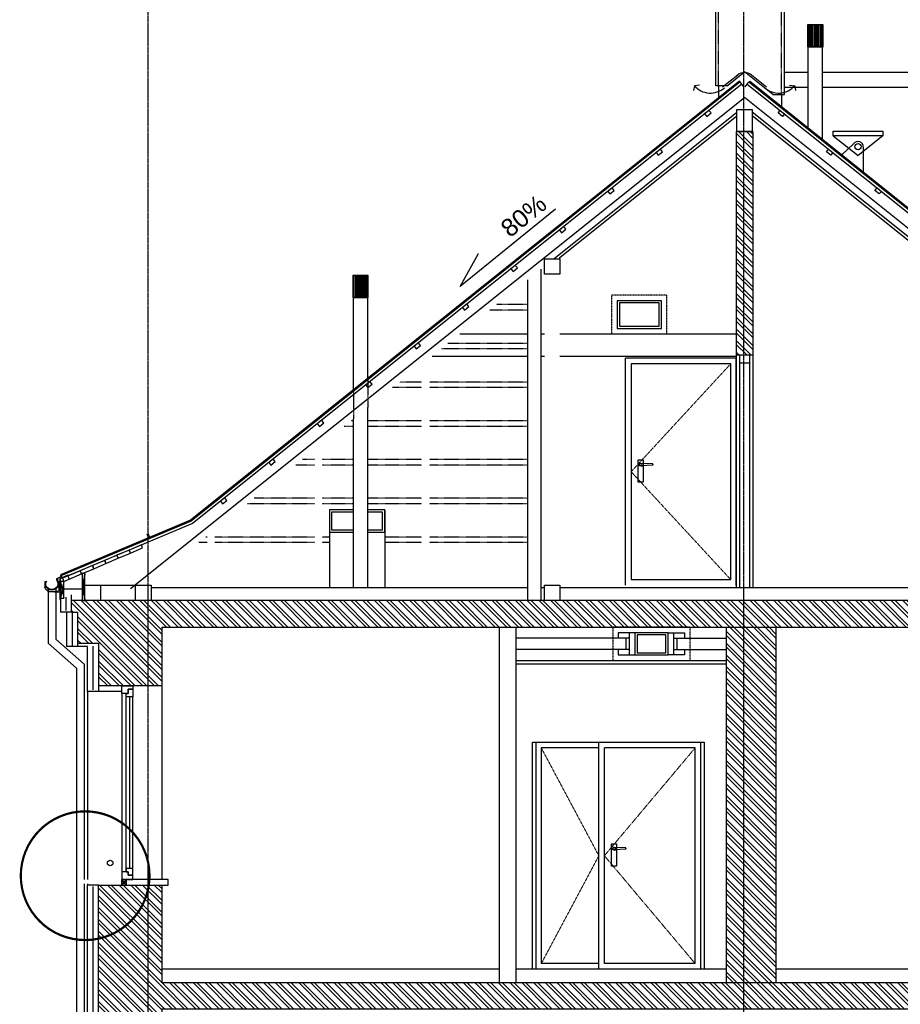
# Model space of a CAD drawing. Header units: inches. Extents: x -281236 to -70395, y 38777 to 102341.
# Tile 218 of 244: x -108050 to -107254, y 48352 to 49242. Entities that reach past the tile are written whole.
import ezdxf
from ezdxf.enums import TextEntityAlignment as Align

# ---------------------------------------------------------------- set-up
doc = ezdxf.new("R2010")
doc.units = ezdxf.units.IN
doc.header["$MEASUREMENT"] = 0
for name, pattern in [('CENTER', [2, 1.25, -0.25, 0.25, -0.25]), ('DASHED2', [0.375, 0.25, -0.125]), ('HIDDEN', [0.375, 0.25, -0.125])]:
    doc.linetypes.add(name, pattern=pattern)
doc.layers.get('0').update_dxf_attribs({"color": 101})
for name, color, linetype in [('Det--widok', 8, 'Continuous'), ('Drz---drzwi', 5, 'Continuous'), ('Fas--widok-cienka', 9, 'Continuous'), ('Fas--widok-glowna', 7, 'Continuous'), ('Fas-balustrada-widok', 64, 'Continuous'), ('Fas-okno-widok', 8, 'Continuous'), ('L_CIENKA', 8, 'Continuous'), ('L_WIDOK', 1, 'Continuous'), ('L_WYM', 6, 'Continuous'), ('Okn---okna', 5, 'Continuous'), ('Opis-spadki', 61, 'Continuous'), ('Os-osie glowne', 8, 'CENTER'), ('Pos-ceramika', 14, 'Continuous'), ('Pos-drewno', 22, 'Continuous'), ('PRZERYWANA', 8, 'HIDDEN'), ('Sc-cegla pelna', 32, 'Continuous'), ('Sc-cegla pelna-hatch', 8, 'Continuous'), ('Sc-drewno', 22, 'Continuous'), ('Sc-gk', 120, 'Continuous'), ('Sc-gk-hatch', 8, 'Continuous'), ('Sc-izolacja term-obrys', 132, 'Continuous'), ('Sc-izolacja term-styropian', 151, 'STYROPIAN-KA'), ('Sc-izolacja term-welna', 151, 'BATTING'), ('W-idok', 9, 'Continuous'), ('wiezba_istn', 135, 'Continuous'), ('Wym-wew', 8, 'Continuous'), ('łaty_B', 243, 'Continuous')]:
    doc.layers.add(name, color=color, linetype=linetype)
doc.layers.add('Fas--widok-3', color=251, linetype='Continuous', lineweight=0)
doc.layers.get('wiezba_istn').off()
doc.layers.get('Wym-wew').off()
doc.styles.add('ROMANS', font='romans', dxfattribs={"width": 0.85})
doc.styles.add('TYTUL2', font='ARIAL.TTF')
doc.linetypes.add('BATTING', pattern='A,0.0001,-0.1,[134,ltypeshp.shx,S=0.1,R=0,X=-0.1,Y=0],-0.2,[134,ltypeshp.shx,S=0.1,R=180,X=0.1,Y=0],-0.1', length=0.4001)
doc.linetypes.add('STYROPIAN-KA', pattern='A,0.0001,-0.1,[135,ltypeshp.shx,S=0.1,R=0,X=-0.1,Y=0],0,[135,ltypeshp.shx,S=0.1,R=180,X=0.1,Y=0],-0.1', length=0.2001)
pattern_1 = [(135, (-4379.6696, -16501.851), (-5.30330086, -5.30330086), []), (135, (-4379.6696, -16498.315), (-5.30330086, -5.30330086), [])]

# ---------------------------------------------------------------- blocks, each defined once
blk = doc.blocks.new('RYNAJZA')
at = {"layer": 'L_CIENKA'}
for p, q in [((1.72, 0.54), (0, 0.54)), ((0, 0.54), (0, 0)), ((0.5, -7.03), (0.5, 0)), ((2.33, 0), (1.54, -0.93)), ((1.72, 0.54), (2.33, 0)), ((12.71, -6.47), (10.71, -8.46)), ((13.3, 0), (11.67, 0)), ((11.67, 0), (12.46, -0.93)), ((13.3, 0), (13.3, -5.05)), ((9.42, -9.03), (0.06, -9.62)), ((9.42, -9.03), (2.5, -9.03))]:
    blk.add_line(p, q, dxfattribs=at)
for centre, radius, start, end in [((2.5, -7.03), 2, 180, 270), ((7, -1.63), 5.5, 172.71879, 7.28121), ((9.3, -7.04), 2, 273.56526, 314.75573), ((11.3, -5.05), 2, 314.75573, 0)]:
    blk.add_arc(centre, radius, start, end, dxfattribs=at)
at = {"layer": 'L_WYM'}
blk.add_arc((7, -1.63), 6.1, 164.53818, 15.46182, dxfattribs=at)
blk = doc.blocks.new('słup_B')
at = {"layer": 'Sc-drewno', "color": 92}
blk.add_lwpolyline([(-7, -7), (7, -7), (7, 7), (-7, 7)], close=True, dxfattribs=at)
blk = doc.blocks.new('d_50')
at = {"layer": 'Fas--widok-3', "linetype": 'DASHED2'}
blk.add_lwpolyline([(5, 200), (95, 102.51), (5, 5.01)], dxfattribs=at)
at = {"layer": 'Fas--widok-cienka', "linetype": 'Continuous'}
for p, q in [((75.51, 109.55), (86.21, 110)), ((75.51, 108.96), (75.51, 109.55)), ((75.51, 108.96), (75.51, 108.36)), ((75.51, 108.36), (86.21, 107.91)), ((86.38, 110), (84.21, 110)), ((86.38, 107.91), (84.21, 107.91)), ((86.38, 110), (87.42, 110)), ((86.38, 107.91), (87.42, 107.91)), ((87.42, 110), (87.42, 108.96)), ((87.42, 107.91), (87.42, 108.96))]:
    blk.add_line(p, q, dxfattribs=at)
for points in [[(5, 200), (95, 200), (95, 5.01), (5, 5.01)], [(88.54, 113.37), (84.21, 113.37), (84.21, 93.22), (88.54, 93.22)]]:
    blk.add_lwpolyline(points, close=True, dxfattribs=at)
blk.add_circle((86.38, 108.96), 1.04, dxfattribs=at)
at = {"layer": 'Fas--widok-glowna', "linetype": 'Continuous'}
for p, q in [((0, 0), (0, 205)), ((0, 205), (100, 205)), ((100, 0), (100, 205))]:
    blk.add_line(p, q, dxfattribs=at)
blk = doc.blocks.new('SPADKI')
at = {"ltscale": 25}
blk.add_lwpolyline([(0, 0), (0, -70), (-8, -50), (-8, -50)], dxfattribs=at)
at = {"ltscale": 25, "style": 'ROMANS', "width": 0.7}
blk.add_attdef('SP%', text='', height=18, rotation=90, dxfattribs=at).set_placement((-4.9, -24.05), align=Align.CENTER)

msp = doc.modelspace()

# ---------------------------------------------------------------- hatches: boundary and pattern name
at = {"layer": 'Fas-okno-widok'}
h = msp.add_hatch(dxfattribs=at)
h.set_pattern_fill('ANSI32', color=256, scale=0.2, angle=45, style=0)
h.set_pattern_definition([(90, (273317.8144, 102366.2265), (-1.905, 3e-16), []), (90, (273318.4494, 102366.8615), (-1.905, 3e-16), [])])
h.paths.add_polyline_path([(-107323.79, 49237.11), (-107337.79, 49237.11), (-107337.79, 49217.11), (-107323.79, 49217.11)])
h = msp.add_hatch(dxfattribs=at)
h.set_pattern_fill('ANSI32', color=256, scale=0.2, angle=45, style=0)
h.set_pattern_definition([(90, (272906.8571, 102139.6607), (-1.905, 3e-16), []), (90, (272907.4921, 102140.2957), (-1.905, 3e-16), [])])
h.paths.add_polyline_path([(-107734.75, 49010.54), (-107748.75, 49010.54), (-107748.75, 48990.54), (-107734.75, 48990.54)])
at = {"layer": 'Sc-cegla pelna-hatch'}
h = msp.add_hatch(dxfattribs=at)
h.set_pattern_fill('ANSI32', color=256, scale=20, angle=90, style=0)
h.set_pattern_definition([(135, (-4373.012, -16501.851), (-5.30330086, -5.30330086), []), (135, (-4373.012, -16498.315), (-5.30330086, -5.30330086), [])])
h.paths.add_polyline_path([(-107387.25, 49140.63), (-107402.25, 49140.63), (-107402.25, 48938.73), (-107387.25, 48938.73)])
h = msp.add_hatch(dxfattribs=at)
h.set_pattern_fill('ANSI32', color=256, scale=20, angle=90, style=0)
h.set_pattern_definition(pattern_1)
h.paths.add_polyline_path([(-107463.96, 48716.73), (-107935.4, 48716.73), (-107944.94, 48716.73), (-108002.9, 48716.73), (-108002.9, 48706.23), (-107997.4, 48706.23), (-107997.4, 48678.23), (-107995.9, 48678.23), (-107995.9, 48678.23), (-107978.4, 48678.23), (-107978.4, 48660.73), (-107978.4, 48639.77), (-107921.4, 48639.73), (-107921.4, 48692.73), (-107463.96, 48692.73)])
h.paths.add_polyline_path([(-107329.83, 48716.73), (-107463.96, 48716.73), (-107463.96, 48692.73), (-107329.83, 48692.73)])
h = msp.add_hatch(dxfattribs=at)
h.set_pattern_fill('ANSI32', color=256, scale=20, angle=90, style=0)
h.set_pattern_definition(pattern_1)
h.paths.add_polyline_path([(-107459.66, 48716.73), (-107325.53, 48716.73), (-107325.53, 48692.73), (-107459.66, 48692.73)])
h.paths.add_polyline_path([(-107325.53, 48692.73), (-106866.41, 48692.73), (-106866.41, 48639.73), (-106811.09, 48639.77), (-106811.09, 48678.23), (-106793.59, 48678.23), (-106793.59, 48678.23), (-106792.09, 48678.23), (-106792.09, 48706.23), (-106786.59, 48706.23), (-106786.59, 48716.73), (-106844.55, 48716.73), (-107325.53, 48716.73)])
h = msp.add_hatch(dxfattribs=at)
h.set_pattern_fill('ANSI32', color=256, scale=20, angle=90, style=0)
h.set_pattern_definition(pattern_1)
h.paths.add_polyline_path([(-107366.41, 48692.73), (-107395.75, 48692.73), (-107395.75, 48371.73), (-107366.41, 48371.73)])
h.paths.add_polyline_path([(-107395.75, 48692.73), (-107411.41, 48692.73), (-107411.41, 48371.73), (-107395.75, 48371.73)])
h = msp.add_hatch(dxfattribs=at)
h.set_pattern_fill('ANSI32', color=256, scale=20, angle=90, style=0)
h.set_pattern_definition(pattern_1)
h.paths.add_polyline_path([(-107921.4, 48459.73), (-107921.41, 48459.73), (-107953.55, 48459.73), (-107957.55, 48459.73), (-107978.4, 48459.73), (-107978.41, 48306.73), (-107921.41, 48306.73), (-107921.4, 48347.73), (-107745.59, 48347.73), (-107745.59, 48371.73), (-107921.4, 48371.73)])
h.paths.add_polyline_path([(-107478.29, 48371.73), (-107745.59, 48371.73), (-107745.59, 48347.73), (-107478.29, 48347.73)])
h.paths.add_polyline_path([(-107329.83, 48371.73), (-107478.29, 48371.73), (-107478.29, 48347.73), (-107329.83, 48347.73)])
h.paths.add_polyline_path([(-107075.1, 48371.73), (-107329.83, 48371.73), (-107329.83, 48347.73), (-107075.1, 48347.73)])
h.paths.add_polyline_path([(-106811.09, 48459.72), (-106866.41, 48459.72), (-106866.41, 48371.73), (-107075.1, 48371.73), (-107075.1, 48347.73), (-106911.71, 48347.73), (-106911.71, 48325.73), (-106811.1, 48325.73)])

# ---------------------------------------------------------------- linework, layer by layer
at = {"ltscale": 2, "const_width": 2}
msp.add_lwpolyline([(-108048.7, 48468.21, 1), (-107932.4, 48468.21, 1)], format="xyb", close=True, dxfattribs=at)
at = {"layer": 'Det--widok', "ltscale": 2}
for p, q in [((-107652.15, 48957.73), (-107590.9, 48957.73)), ((-107578.9, 48957.73), (-107575.65, 48957.73)), ((-107561.65, 48957.73), (-107402.25, 48957.73)), ((-107677.15, 48937.73), (-107590.9, 48937.73)), ((-107578.9, 48937.73), (-107575.65, 48937.73)), ((-107561.65, 48937.73), (-107402.25, 48937.73)), ((-107769.9, 48798.74), (-107769.9, 48728.73)), ((-107719.9, 48798.74), (-107719.9, 48728.73)), ((-107498.91, 48682.73), (-107601.41, 48682.73)), ((-107501.91, 48682.73), (-107501.91, 48672.73)), ((-107458.91, 48682.73), (-107411.41, 48682.73)), ((-107455.91, 48682.73), (-107455.91, 48672.73)), ((-107498.91, 48672.73), (-107601.41, 48672.73)), ((-107458.91, 48672.73), (-107411.41, 48672.73))]:
    msp.add_line(p, q, dxfattribs=at)
for points in [[(-107509.9, 48962.73), (-107469.9, 48962.73), (-107469.9, 48987.73), (-107509.9, 48987.73)], [(-107507.9, 48964.73), (-107471.9, 48964.73), (-107471.9, 48985.73), (-107507.9, 48985.73)], [(-107493.91, 48667.73), (-107463.91, 48667.73), (-107463.91, 48687.73), (-107493.91, 48687.73)], [(-107491.91, 48669.73), (-107465.91, 48669.73), (-107465.91, 48685.73), (-107491.91, 48685.73)]]:
    msp.add_lwpolyline(points, close=True, dxfattribs=at)
for points in [[(-107748.2, 48798.74), (-107769.9, 48798.74), (-107769.9, 48778.74), (-107748.2, 48778.74)], [(-107748.2, 48796.74), (-107767.9, 48796.74), (-107767.9, 48780.74), (-107748.2, 48780.74)], [(-107735.2, 48778.74), (-107719.9, 48778.74), (-107719.9, 48798.74), (-107735.2, 48798.74)], [(-107735.2, 48780.74), (-107721.9, 48780.74), (-107721.9, 48796.74), (-107735.2, 48796.74)], [(-107498.91, 48687.73), (-107508.91, 48687.73), (-107508.91, 48682.73)], [(-107493.91, 48687.73), (-107498.91, 48687.73), (-107498.91, 48667.73), (-107493.91, 48667.73)], [(-107463.91, 48687.73), (-107458.91, 48687.73), (-107458.91, 48667.73), (-107463.91, 48667.73)], [(-107458.91, 48687.73), (-107448.91, 48687.73), (-107448.91, 48682.73)], [(-107508.91, 48672.73), (-107508.91, 48667.73), (-107498.91, 48667.73)], [(-107448.91, 48672.73), (-107448.91, 48667.73), (-107458.91, 48667.73)]]:
    msp.add_lwpolyline(points, dxfattribs=at)
at = {"layer": 'Drz---drzwi'}
for points in [[(-107399.25, 48938.73), (-107399.25, 48931.73)], [(-107390.25, 48938.73), (-107390.25, 48931.73)], [(-107399.25, 48931.73), (-107390.25, 48931.73)], [(-107399.25, 48931.73), (-107399.25, 48728.73)], [(-107390.25, 48931.73), (-107390.25, 48728.73)]]:
    msp.add_lwpolyline(points, dxfattribs=at)
at = {"layer": 'Fas--widok-3', "linetype": 'DASHED2'}
for points in [[(-107578.46, 48583.73), (-107526.41, 48486.24), (-107578.46, 48388.77)], [(-107439.35, 48583.73), (-107521.41, 48486.26), (-107439.35, 48388.75)]]:
    msp.add_lwpolyline(points, dxfattribs=at)
at = {"layer": 'Fas--widok-cienka', "linetype": 'Continuous'}
for p, q in [((-107513.83, 48493.75), (-107513.83, 48492.71)), ((-107512.78, 48493.75), (-107513.83, 48493.75)), ((-107513.83, 48491.66), (-107513.83, 48492.71)), ((-107512.78, 48491.66), (-107513.83, 48491.66)), ((-107512.78, 48493.75), (-107510.62, 48493.75)), ((-107512.78, 48491.66), (-107510.62, 48491.66)), ((-107501.91, 48493.3), (-107512.62, 48493.75)), ((-107501.91, 48492.11), (-107512.62, 48491.66)), ((-107501.91, 48492.71), (-107501.91, 48493.3)), ((-107501.91, 48492.71), (-107501.91, 48492.11))]:
    msp.add_line(p, q, dxfattribs=at)
msp.add_lwpolyline([(-107514.95, 48497.12), (-107510.62, 48497.12), (-107510.62, 48476.97), (-107514.95, 48476.97)], close=True, dxfattribs=at)
msp.add_circle((-107512.78, 48492.71), 1.04, dxfattribs=at)
at = {"layer": 'Fas--widok-glowna'}
for points in [[(-107337.25, 49193.86), (-107358.75, 49193.86)], [(-106644.75, 49193.86), (-107324.25, 49193.86)]]:
    msp.add_lwpolyline(points, dxfattribs=at)
at = {"layer": 'Fas-balustrada-widok'}
msp.add_circle((-107967.91, 48479.72), 2.5, dxfattribs=at)
at = {"layer": 'Fas-okno-widok'}
for p, q in [((-107324.79, 49217.11), (-107336.79, 49217.11)), ((-107735.75, 48990.54), (-107747.75, 48990.54))]:
    msp.add_line(p, q, dxfattribs=at)
for points in [[(-107337.79, 49217.11), (-107323.79, 49217.11), (-107323.79, 49237.11), (-107337.79, 49237.11)], [(-107748.75, 48990.54), (-107734.75, 48990.54), (-107734.75, 49010.54), (-107748.75, 49010.54)]]:
    msp.add_lwpolyline(points, close=True, dxfattribs=at)
at = {"layer": 'L_CIENKA'}
for p, q in [((-107420.75, 49181.92), (-107420.75, 49271.26)), ((-107358.75, 49174.11), (-107358.75, 49271.26)), ((-107337.25, 49144.31), (-107337.25, 49217.11)), ((-107337.25, 49217.11), (-107324.25, 49217.11)), ((-107324.25, 49133.11), (-107324.25, 49217.11)), ((-107400.99, 49191.67), (-107414.65, 49180.74)), ((-107410.4, 49181.92), (-107394.75, 49194.44)), ((-107369.33, 49174.11), (-107394.75, 49194.44)), ((-107374.85, 49180.74), (-107388.5, 49191.67)), ((-107399.35, 49186.23), (-107895.26, 48789.5)), ((-107398.73, 49185.45), (-107894.74, 48788.63)), ((-107397.16, 49183.49), (-107893.45, 48786.46)), ((-107410.4, 49181.92), (-107420.75, 49181.92)), ((-107418.25, 49181.92), (-107418.25, 49171.11)), ((-107398.1, 49184.66), (-107399.35, 49186.23)), ((-107395.29, 49181.15), (-107398.1, 49184.67)), ((-107394.2, 49181.15), (-107391.39, 49184.67)), ((-107392.33, 49183.49), (-106896.04, 48786.46)), ((-107391.39, 49184.66), (-107390.14, 49186.23)), ((-107390.77, 49185.45), (-106894.75, 48788.63)), ((-107390.14, 49186.23), (-106894.23, 48789.5)), ((-107369.33, 49174.11), (-107358.75, 49174.11)), ((-107361.25, 49174.11), (-107361.25, 49163.11)), ((-107358.75, 49180.74), (-107337.25, 49180.74)), ((-107324.25, 49180.74), (-106655.39, 49180.74)), ((-107314.75, 49136.85), (-107292.25, 49119)), ((-107296.3, 49129.44), (-107306.81, 49119.56)), ((-107269.75, 49136.85), (-107292.25, 49119)), ((-107287.47, 49126.5), (-107287.47, 49104.09)), ((-107748.2, 48907.14), (-107748.2, 48990.54)), ((-107748.2, 48990.54), (-107735.2, 48990.54)), ((-107735.2, 48917.54), (-107735.2, 48990.54)), ((-107735.2, 48728.73), (-107735.2, 48891.29)), ((-107748.2, 48728.73), (-107748.2, 48880.89)), ((-107895.26, 48789.5), (-108012.96, 48739.96)), ((-107894.74, 48788.63), (-108012.57, 48739.04)), ((-107893.45, 48786.46), (-108011.06, 48736.97)), ((-107934.79, 48777.2), (-107933.24, 48773.52)), ((-107933.87, 48777.59), (-107932.32, 48773.9)), ((-108012.96, 48739.96), (-108012.25, 48738.28)), ((-108012.25, 48738.28), (-108011.71, 48738.51)), ((-108011.71, 48738.51), (-108011.27, 48737.47)), ((-108011.16, 48737.2), (-108009.87, 48734.15)), ((-107993.23, 48741.14), (-107990.73, 48716.73)), ((-107990.73, 48741.14), (-107993.23, 48716.73)), ((-108012.9, 48734.13), (-108009.95, 48718.94)), ((-108009.95, 48734.13), (-108012.9, 48718.94)), ((-107976.73, 48730.73), (-107944.94, 48730.73)), ((-108023.9, 48727.32), (-108023.9, 48678.25)), ((-108017.15, 48727.32), (-108017.15, 48682.01)), ((-107998.4, 48655.85), (-108023.9, 48678.25)), ((-107991.4, 48659.21), (-108017.15, 48682.01)), ((-107991.4, 48659.21), (-107991.4, 48464.68)), ((-107998.4, 48655.85), (-107998.4, 48103.09)), ((-107991.4, 48460.73), (-107991.4, 48131.68))]:
    msp.add_line(p, q, dxfattribs=at)
at = {"layer": 'L_CIENKA', "linetype": 'DASHED2', "ltscale": 0.5}
for p, q in [((-107735.2, 48917.54), (-107735.2, 48891.29)), ((-107748.2, 48907.14), (-107748.2, 48880.89))]:
    msp.add_line(p, q, dxfattribs=at)
at = {"layer": 'L_CIENKA'}
for points in [[(-107435.46, 49182.64), (-107440.04, 49182.06), (-107440.82, 49177.85)], [(-107354.03, 49182.64), (-107349.45, 49182.06), (-107348.67, 49177.85)]]:
    msp.add_lwpolyline(points, dxfattribs=at)
msp.add_lwpolyline([(-107269.75, 49140.85), (-107269.75, 49137.85), (-107269.75, 49136.85), (-107314.75, 49136.85), (-107314.75, 49140.85)], close=True, dxfattribs=at)
at = {"layer": 'L_CIENKA', "linetype": 'DASHED2', "ltscale": 0.6}
for points in [[(-107514.9, 48957.73), (-107464.9, 48957.73), (-107464.9, 48992.73), (-107514.9, 48992.73)], [(-107443.91, 48662.73), (-107443.91, 48692.73), (-107513.91, 48692.73), (-107513.91, 48662.73)]]:
    msp.add_lwpolyline(points, close=True, dxfattribs=at)
at = {"layer": 'L_CIENKA'}
msp.add_circle((-107292.25, 49126.88), 2.8, dxfattribs=at)
for centre, radius, start, end in [((-107394.75, 49183.86), 10, 51.34019, 128.65981), ((-107425.62, 49194.28), 18.9, 220.28721, 312.09104), ((-107363.87, 49194.28), 18.9, 227.90896, 319.71279), ((-107292.25, 49126.88), 4.8, 355.44881, 147.74398)]:
    msp.add_arc(centre, radius, start, end, dxfattribs=at)
at = {"layer": 'L_WIDOK'}
for p, q in [((-108011.7, 48738.5), (-108016.42, 48736.5)), ((-108011.59, 48738.22), (-108016.1, 48736.31)), ((-108006.09, 48739.67), (-108013.51, 48736.52)), ((-108005.98, 48739.39), (-108013.01, 48736.41)), ((-108006.09, 48739.67), (-108005.98, 48739.39)), ((-108016.42, 48736.5), (-108016.24, 48734.33)), ((-108016.24, 48734.33), (-108014.79, 48736.02)), ((-108016.1, 48736.31), (-108016, 48735.07)), ((-108016, 48735.07), (-108015.02, 48736.22)), ((-108015.02, 48736.22), (-108014.79, 48736.02)), ((-108013.51, 48736.52), (-108013.51, 48717.75)), ((-108013.01, 48736.41), (-108013.01, 48717.75)), ((-108013.51, 48717.75), (-108013.01, 48717.75))]:
    msp.add_line(p, q, dxfattribs=at)
at = {"layer": 'Okn---okna'}
for p, q in [((-107957.55, 48632.73), (-107957.55, 48471.73)), ((-107957.55, 48632.73), (-107957.55, 48471.73)), ((-107957.55, 48632.73), (-107957.55, 48471.73)), ((-107957.55, 48632.73), (-107957.55, 48471.73)), ((-107953.55, 48471.73), (-107953.55, 48629.73)), ((-107953.55, 48471.73), (-107953.55, 48629.73)), ((-107953.55, 48471.73), (-107953.55, 48629.73)), ((-107953.55, 48471.73), (-107953.55, 48629.73)), ((-107953.55, 48459.73), (-107957.55, 48464.73)), ((-107953.55, 48464.73), (-107957.55, 48459.73)), ((-107957.55, 48459.73), (-107957.55, 48464.73)), ((-107953.55, 48459.73), (-107957.55, 48464.73)), ((-107953.55, 48464.73), (-107957.55, 48459.73)), ((-107957.55, 48459.73), (-107957.55, 48464.73)), ((-107953.55, 48459.73), (-107957.55, 48464.73)), ((-107953.55, 48464.73), (-107957.55, 48459.73)), ((-107957.55, 48459.73), (-107957.55, 48464.73)), ((-107953.55, 48459.73), (-107957.55, 48464.73)), ((-107953.55, 48464.73), (-107957.55, 48459.73)), ((-107957.55, 48459.73), (-107957.55, 48464.73)), ((-107915.41, 48464.73), (-107953.55, 48464.73)), ((-107953.55, 48464.73), (-107953.55, 48459.73)), ((-107915.41, 48464.73), (-107953.55, 48464.73)), ((-107953.55, 48464.73), (-107953.55, 48459.73)), ((-107915.41, 48464.73), (-107953.55, 48464.73)), ((-107953.55, 48464.73), (-107953.55, 48459.73)), ((-107915.41, 48464.73), (-107953.55, 48464.73)), ((-107953.55, 48464.73), (-107953.55, 48459.73)), ((-107915.41, 48459.73), (-107915.41, 48464.73)), ((-107915.41, 48459.73), (-107915.41, 48464.73)), ((-107915.41, 48459.73), (-107915.41, 48464.73)), ((-107915.41, 48459.73), (-107915.41, 48464.73)), ((-107953.55, 48459.73), (-107915.41, 48459.73)), ((-107953.55, 48459.73), (-107915.41, 48459.73)), ((-107953.55, 48459.73), (-107915.41, 48459.73)), ((-107953.55, 48459.73), (-107915.41, 48459.73))]:
    msp.add_line(p, q, dxfattribs=at)
for points in [[(-107957.55, 48632.73), (-107957.55, 48639.73), (-107947.55, 48639.73), (-107947.55, 48636.73), (-107951.55, 48636.73), (-107951.55, 48632.73)], [(-107957.55, 48632.73), (-107957.55, 48639.73), (-107947.55, 48639.73), (-107947.55, 48636.73), (-107951.55, 48636.73), (-107951.55, 48632.73)], [(-107957.55, 48632.73), (-107957.55, 48639.73), (-107947.55, 48639.73), (-107947.55, 48636.73), (-107951.55, 48636.73), (-107951.55, 48632.73)], [(-107957.55, 48632.73), (-107957.55, 48639.73), (-107947.55, 48639.73), (-107947.55, 48636.73), (-107951.55, 48636.73), (-107951.55, 48632.73)], [(-107953.55, 48629.73), (-107953.55, 48632.73), (-107951.55, 48632.73), (-107951.55, 48636.73), (-107947.55, 48636.73), (-107947.55, 48632.73), (-107947.55, 48629.73)], [(-107953.55, 48629.73), (-107953.55, 48632.73), (-107951.55, 48632.73), (-107951.55, 48636.73), (-107947.55, 48636.73), (-107947.55, 48632.73), (-107947.55, 48629.73)], [(-107953.55, 48629.73), (-107953.55, 48632.73), (-107951.55, 48632.73), (-107951.55, 48636.73), (-107947.55, 48636.73), (-107947.55, 48632.73), (-107947.55, 48629.73)], [(-107953.55, 48629.73), (-107953.55, 48632.73), (-107951.55, 48632.73), (-107951.55, 48636.73), (-107947.55, 48636.73), (-107947.55, 48632.73), (-107947.55, 48629.73)], [(-107957.55, 48471.73), (-107957.55, 48464.73), (-107947.55, 48464.73), (-107947.55, 48468.73), (-107951.55, 48468.73), (-107951.55, 48471.73)], [(-107957.55, 48471.73), (-107957.55, 48464.73), (-107947.55, 48464.73), (-107947.55, 48468.73), (-107951.55, 48468.73), (-107951.55, 48471.73)], [(-107957.55, 48471.73), (-107957.55, 48464.73), (-107947.55, 48464.73), (-107947.55, 48468.73), (-107951.55, 48468.73), (-107951.55, 48471.73)], [(-107957.55, 48471.73), (-107957.55, 48464.73), (-107947.55, 48464.73), (-107947.55, 48468.73), (-107951.55, 48468.73), (-107951.55, 48471.73)], [(-107953.55, 48474.8), (-107953.55, 48471.8), (-107951.55, 48471.8), (-107951.55, 48468.8), (-107947.55, 48468.8), (-107947.55, 48471.8), (-107947.55, 48474.8)], [(-107953.55, 48474.8), (-107953.55, 48471.8), (-107951.55, 48471.8), (-107951.55, 48468.8), (-107947.55, 48468.8), (-107947.55, 48471.8), (-107947.55, 48474.8)], [(-107953.55, 48474.8), (-107953.55, 48471.8), (-107951.55, 48471.8), (-107951.55, 48468.8), (-107947.55, 48468.8), (-107947.55, 48471.8), (-107947.55, 48474.8)], [(-107953.55, 48474.8), (-107953.55, 48471.8), (-107951.55, 48471.8), (-107951.55, 48468.8), (-107947.55, 48468.8), (-107947.55, 48471.8), (-107947.55, 48474.8)], [(-107957.55, 48459.73), (-107953.55, 48459.73), (-107953.55, 48464.73), (-107957.55, 48464.73)], [(-107957.55, 48459.73), (-107953.55, 48459.73), (-107953.55, 48464.73), (-107957.55, 48464.73)], [(-107957.55, 48459.73), (-107953.55, 48459.73), (-107953.55, 48464.73), (-107957.55, 48464.73)], [(-107957.55, 48459.73), (-107953.55, 48459.73), (-107953.55, 48464.73), (-107957.55, 48464.73)]]:
    msp.add_lwpolyline(points, close=True, dxfattribs=at)
for points in [[(-107950.55, 48629.73), (-107950.55, 48474.8)], [(-107950.55, 48629.73), (-107950.55, 48474.8)], [(-107950.55, 48629.73), (-107950.55, 48474.8)], [(-107950.55, 48629.73), (-107950.55, 48474.8)], [(-107947.55, 48474.8), (-107947.55, 48629.73)], [(-107947.55, 48474.8), (-107947.55, 48629.73)], [(-107947.55, 48474.8), (-107947.55, 48629.73)], [(-107947.55, 48474.8), (-107947.55, 48629.73)]]:
    msp.add_lwpolyline(points, dxfattribs=at)
at = {"layer": 'Os-osie glowne'}
for p, q in [((-107933.9, 49363.08), (-107933.9, 47566.74)), ((-107395.75, 49363.08), (-107395.75, 47566.74))]:
    msp.add_line(p, q, dxfattribs=at)
at = {"layer": 'Pos-ceramika'}
msp.add_line((-107411.41, 48383.73), (-107601.41, 48383.73), dxfattribs=at)
at = {"layer": 'Pos-drewno'}
for p, q in [((-108009.95, 48734.13), (-108012.9, 48734.13)), ((-108012.9, 48734.13), (-108012.9, 48718.94)), ((-108009.95, 48718.94), (-108009.95, 48733.94)), ((-107930.94, 48728.73), (-107590.9, 48728.73)), ((-107578.9, 48728.73), (-107575.65, 48728.73)), ((-107561.65, 48728.73), (-107408.9, 48728.73)), ((-107408.9, 48728.73), (-107119.9, 48728.73)), ((-108012.9, 48718.94), (-108009.95, 48718.94)), ((-107616.41, 48383.73), (-107921.4, 48383.73)), ((-106866.41, 48383.73), (-107366.41, 48383.73))]:
    msp.add_line(p, q, dxfattribs=at)
for points in [[(-107425.05, 49157.38), (-107426.94, 49159.71), (-107430.82, 49156.56), (-107428.94, 49154.23)], [(-107364.45, 49157.39), (-107362.56, 49159.72), (-107358.67, 49156.57), (-107360.56, 49154.24)], [(-107468.8, 49122.38), (-107470.69, 49124.71), (-107474.57, 49121.56), (-107472.69, 49119.23)], [(-107320.69, 49122.38), (-107318.8, 49124.71), (-107314.92, 49121.56), (-107316.8, 49119.23)], [(-107512.55, 49087.38), (-107514.44, 49089.71), (-107518.32, 49086.56), (-107516.44, 49084.23)], [(-107276.94, 49087.38), (-107275.05, 49089.71), (-107271.17, 49086.56), (-107273.05, 49084.23)], [(-107556.3, 49052.38), (-107558.19, 49054.71), (-107562.07, 49051.56), (-107560.19, 49049.23)], [(-107600.05, 49017.38), (-107601.94, 49019.71), (-107605.82, 49016.56), (-107603.94, 49014.23)], [(-107643.8, 48982.38), (-107645.69, 48984.71), (-107649.57, 48981.56), (-107647.69, 48979.23)], [(-107687.55, 48947.38), (-107689.44, 48949.71), (-107693.32, 48946.56), (-107691.44, 48944.23)], [(-107731.3, 48912.38), (-107733.19, 48914.71), (-107737.07, 48911.56), (-107735.19, 48909.23)], [(-107775.05, 48877.38), (-107776.94, 48879.71), (-107780.82, 48876.56), (-107778.94, 48874.23)], [(-107818.8, 48842.38), (-107820.69, 48844.71), (-107824.57, 48841.56), (-107822.69, 48839.23)], [(-107862.55, 48807.38), (-107864.44, 48809.71), (-107868.32, 48806.56), (-107866.44, 48804.23)], [(-107950.82, 48762.47), (-107949.65, 48759.71), (-107938.6, 48764.39), (-107939.77, 48767.16)], [(-107972.91, 48753.09), (-107971.74, 48750.33), (-107960.69, 48755.02), (-107961.87, 48757.78)], [(-107961.87, 48757.78), (-107960.69, 48755.02), (-107949.65, 48759.71), (-107950.82, 48762.47)], [(-107995, 48743.71), (-107993.83, 48740.95), (-107982.79, 48745.64), (-107983.96, 48748.4)], [(-107983.96, 48748.4), (-107982.79, 48745.64), (-107971.74, 48750.33), (-107972.91, 48753.09)], [(-108006.05, 48739.02), (-108004.88, 48736.26), (-107993.83, 48740.95), (-107995, 48743.71)], [(-107990.73, 48716.73), (-107990.73, 48741.14), (-107993.23, 48741.14), (-107993.23, 48716.73)]]:
    msp.add_lwpolyline(points, close=True, dxfattribs=at)
msp.add_lwpolyline([(-108000, 48741.59), (-108000, 48741.61), (-108011.05, 48736.92), (-108009.88, 48734.16), (-108004.88, 48736.28)], dxfattribs=at)
at = {"layer": 'PRZERYWANA', "ltscale": 0.5}
for p, q in [((-107418.25, 49181.92), (-107418.25, 49271.26)), ((-107361.25, 49174.11), (-107361.25, 49271.26))]:
    msp.add_line(p, q, dxfattribs=at)
at = {"layer": 'Sc-cegla pelna'}
for p, q in [((-107402.25, 49140.63), (-107402.25, 48938.73)), ((-107402.25, 49140.63), (-107387.25, 49140.63)), ((-107387.25, 49140.63), (-107387.25, 48938.73)), ((-107578.9, 49016.33), (-107578.9, 48716.73)), ((-107590.9, 49006.73), (-107590.9, 48716.73)), ((-107402.25, 48938.73), (-107387.25, 48938.73)), ((-107930.94, 48716.73), (-108002.9, 48716.73)), ((-108002.9, 48706.23), (-108002.9, 48716.73)), ((-106852.41, 48716.73), (-107935.4, 48716.73)), ((-107599.48, 48716.73), (-107932.94, 48716.73)), ((-108002.9, 48706.23), (-107997.4, 48706.23)), ((-107921.4, 48692.73), (-107921.4, 48639.73)), ((-107921.4, 48692.73), (-106866.41, 48692.73)), ((-107995.9, 48678.23), (-107978.4, 48678.23)), ((-107978.4, 48678.23), (-107978.4, 48660.73)), ((-107978.4, 48673.73), (-107978.4, 48639.77)), ((-107921.4, 48639.73), (-107978.4, 48639.77))]:
    msp.add_line(p, q, dxfattribs=at)
for points in [[(-107997.4, 48706.23), (-107997.4, 48678.23), (-107978.4, 48678.23)], [(-107616.41, 48692.73), (-107616.41, 48371.73)], [(-107601.41, 48692.73), (-107601.41, 48371.73)], [(-107411.41, 48692.73), (-107411.41, 48371.73)], [(-107366.41, 48692.73), (-107366.41, 48371.73)], [(-107921.41, 48306.73), (-107978.41, 48306.73), (-107978.4, 48459.73), (-107921.4, 48459.73), (-107921.4, 48371.73), (-106866.41, 48371.73), (-106866.41, 48459.72), (-106811.09, 48459.72), (-106811.1, 48325.73), (-106911.71, 48325.73), (-106911.71, 48347.73), (-107921.4, 48347.73), (-107921.41, 48306.73)]]:
    msp.add_lwpolyline(points, dxfattribs=at)
at = {"layer": 'Sc-cegla pelna-hatch'}
msp.add_line((-107988.4, 48634.77), (-107988.4, 48464.92), dxfattribs=at)
at = {"layer": 'Sc-drewno', "color": 92}
msp.add_lwpolyline([(-107387.75, 49140.63), (-107401.75, 49140.63), (-107401.75, 49160.63), (-107387.75, 49160.63)], close=True, dxfattribs=at)
at = {"layer": 'Sc-gk'}
for p, q in [((-107567.19, 49025.7), (-107401.75, 49158.06)), ((-107561.65, 49026.93), (-107401.75, 49154.86)), ((-107119.9, 48943.78), (-107387.75, 49158.06)), ((-107119.9, 48940.58), (-107387.75, 49154.86)), ((-107561.65, 49025.7), (-107561.65, 49026.93)), ((-107601.41, 48662.73), (-107411.41, 48662.73)), ((-107601.41, 48659.73), (-107411.41, 48659.73))]:
    msp.add_line(p, q, dxfattribs=at)
at = {"layer": 'Sc-gk-hatch', "linetype": 'BATTING', "ltscale": 0.3}
for p in [(-107949.44, 48727.58), (-106843.99, 48730.73)]:
    msp.add_line(p, (-107394.75, 49171.34), dxfattribs=at)
at = {"layer": 'Sc-izolacja term-obrys'}
for p, q in [((-108012.9, 48718.94), (-108012.9, 48706.23)), ((-108002.9, 48716.73), (-108002.9, 48721.9)), ((-108002.9, 48706.23), (-108012.9, 48706.23)), ((-108007.4, 48706.23), (-108007.4, 48675.23)), ((-107988.4, 48675.23), (-108007.4, 48675.23)), ((-107997.4, 48678.23), (-107997.4, 48675.23)), ((-107988.4, 48660.73), (-107988.4, 48675.23)), ((-107988.4, 48634.77), (-107988.4, 48673.73)), ((-107978.41, 48639.77), (-107978.41, 48634.77)), ((-107957.55, 48634.77), (-107988.4, 48634.77)), ((-107978.4, 48459.73), (-107988.4, 48459.73)), ((-107988.4, 48301.73), (-107988.4, 48459.73))]:
    msp.add_line(p, q, dxfattribs=at)
at = {"layer": 'Sc-izolacja term-styropian', "linetype": 'BATTING', "ltscale": 12}
msp.add_line((-107983.4, 48636.1), (-107983.4, 48672.86), dxfattribs=at)
at = {"layer": 'Sc-izolacja term-styropian', "linetype": 'BATTING', "ltscale": 0.25}
msp.add_lwpolyline([(-107983.41, 48303.71), (-107983.4, 48458.43)], dxfattribs=at)
at = {"layer": 'Sc-izolacja term-welna', "ltscale": 0.4}
msp.add_line((-108010.4, 48727.35), (-107993.23, 48727.35), dxfattribs=at)
at = {"layer": 'Sc-izolacja term-welna', "ltscale": 0.25}
for p, q in [((-108007.9, 48719.8), (-108007.9, 48707.69)), ((-108002.4, 48706.23), (-108002.4, 48675.23)), ((-107983.4, 48661.23), (-107983.4, 48675.73))]:
    msp.add_line(p, q, dxfattribs=at)
at = {"layer": 'W-idok'}
for p, q in [((-107402.25, 48938.73), (-107402.25, 48728.73)), ((-107387.25, 48938.73), (-107387.25, 48728.73)), ((-107586.41, 48588.73), (-107431.41, 48588.73)), ((-107586.41, 48383.73), (-107586.41, 48588.73)), ((-107526.41, 48383.75), (-107526.41, 48588.73)), ((-107434.35, 48383.73), (-107434.35, 48588.73)), ((-107431.41, 48588.73), (-107431.41, 48383.73)), ((-107521.41, 48388.77), (-107521.41, 48583.75)), ((-107439.35, 48583.73), (-107521.41, 48583.73)), ((-107439.35, 48388.75), (-107439.35, 48583.73))]:
    msp.add_line(p, q, dxfattribs=at)
for points in [[(-107921.4, 48639.73), (-107921.4, 48464.73)], [(-107583.46, 48588.73), (-107583.46, 48383.73)], [(-107526.41, 48583.73), (-107578.46, 48583.73)], [(-107578.46, 48583.73), (-107578.46, 48388.77)], [(-107988.4, 48460.73), (-107988.4, 48459.73)], [(-107526.41, 48388.77), (-107578.46, 48388.77)], [(-107439.35, 48388.75), (-107521.41, 48388.77)]]:
    msp.add_lwpolyline(points, dxfattribs=at)
at = {"layer": 'łaty_B', "linetype": 'DASHED2', "ltscale": 0.5}
for points in [[(-107590.9, 48979.23), (-107625.28, 48979.23)], [(-107590.9, 48984.23), (-107619.03, 48984.23)], [(-107590.9, 48944.23), (-107669.03, 48944.23)], [(-107590.9, 48949.23), (-107662.78, 48949.23)], [(-107686.36, 48909.23), (-107712.78, 48909.23)], [(-107686.36, 48914.23), (-107706.53, 48914.23)], [(-107590.9, 48914.23), (-107679.36, 48914.23)], [(-107590.9, 48909.23), (-107679.36, 48909.23)], [(-107748.2, 48879.23), (-107750.28, 48879.23)], [(-107686.36, 48879.23), (-107735.2, 48879.23)], [(-107590.9, 48879.23), (-107679.36, 48879.23)], [(-107748.2, 48874.23), (-107756.53, 48874.23)], [(-107686.36, 48874.23), (-107735.2, 48874.23)], [(-107590.9, 48874.23), (-107679.36, 48874.23)], [(-107783.36, 48844.23), (-107794.03, 48844.23)], [(-107748.2, 48844.23), (-107776.36, 48844.23)], [(-107686.36, 48844.23), (-107735.2, 48844.23)], [(-107590.9, 48844.23), (-107679.36, 48844.23)], [(-107783.36, 48839.23), (-107800.28, 48839.23)], [(-107748.2, 48839.23), (-107776.36, 48839.23)], [(-107686.36, 48839.23), (-107735.2, 48839.23)], [(-107590.9, 48839.23), (-107679.36, 48839.23)], [(-107783.36, 48809.23), (-107837.78, 48809.23)], [(-107590.9, 48809.23), (-107679.36, 48809.23)], [(-107783.36, 48804.23), (-107844.03, 48804.23)], [(-107590.9, 48804.23), (-107679.36, 48804.23)], [(-107783.36, 48774.23), (-107873.36, 48774.23)], [(-107769.9, 48774.23), (-107776.36, 48774.23)], [(-107686.36, 48774.23), (-107719.9, 48774.23)], [(-107590.9, 48774.23), (-107679.36, 48774.23)], [(-107783.36, 48769.23), (-107873.36, 48769.23)], [(-107769.9, 48769.23), (-107776.36, 48769.23)], [(-107686.36, 48769.23), (-107719.9, 48769.23)], [(-107590.9, 48769.23), (-107679.36, 48769.23)]]:
    msp.add_lwpolyline(points, dxfattribs=at)
at = {"layer": 'łaty_B', "linetype": 'HIDDEN', "ltscale": 0.5}
for points in [[(-107748.2, 48809.23), (-107776.36, 48809.23)], [(-107686.36, 48809.23), (-107735.2, 48809.23)], [(-107748.2, 48804.23), (-107776.36, 48804.23)], [(-107686.36, 48804.23), (-107735.2, 48804.23)]]:
    msp.add_lwpolyline(points, dxfattribs=at)
at = {"layer": 'łaty_B'}
for points in [[(-107880.36, 48774.23), (-107881.53, 48774.23)], [(-107880.36, 48769.23), (-107887.78, 48769.23)], [(-107880.36, 48769.23), (-107884.98, 48769.23)]]:
    msp.add_lwpolyline(points, dxfattribs=at)

# ---------------------------------------------------------------- block references
at = {"layer": 'L_CIENKA', "xscale": -1}
msp.add_blockref('RYNAJZA', (-108013.65, 48733.94), dxfattribs=at)
at = {"layer": 'Opis-spadki', "xscale": 1.584969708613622, "yscale": 1.584969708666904, "zscale": 1.584969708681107, "rotation": 309.0000000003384}
msp.add_blockref('SPADKI', (-107565.45, 49070.54), dxfattribs=at)
at = {"layer": 'wiezba_istn', "xscale": -1}
for p in [(-107568.65, 49018.7), (-107983.73, 48723.73), (-107937.94, 48723.73), (-107568.65, 48723.73)]:
    msp.add_blockref('słup_B', p, dxfattribs=at)
at = {"layer": 'Wym-wew', "xscale": -1}
msp.add_blockref('d_50', (-107402.25, 48730.73), dxfattribs=at)

# ---------------------------------------------------------------- texts
at = {"layer": 'Opis-spadki', "style": 'TYTUL2'}
msp.add_text(' 80%%%', height=16, rotation=39, dxfattribs=at).set_placement((-107611.59, 49040.22))

doc.saveas('drawing.dxf')
